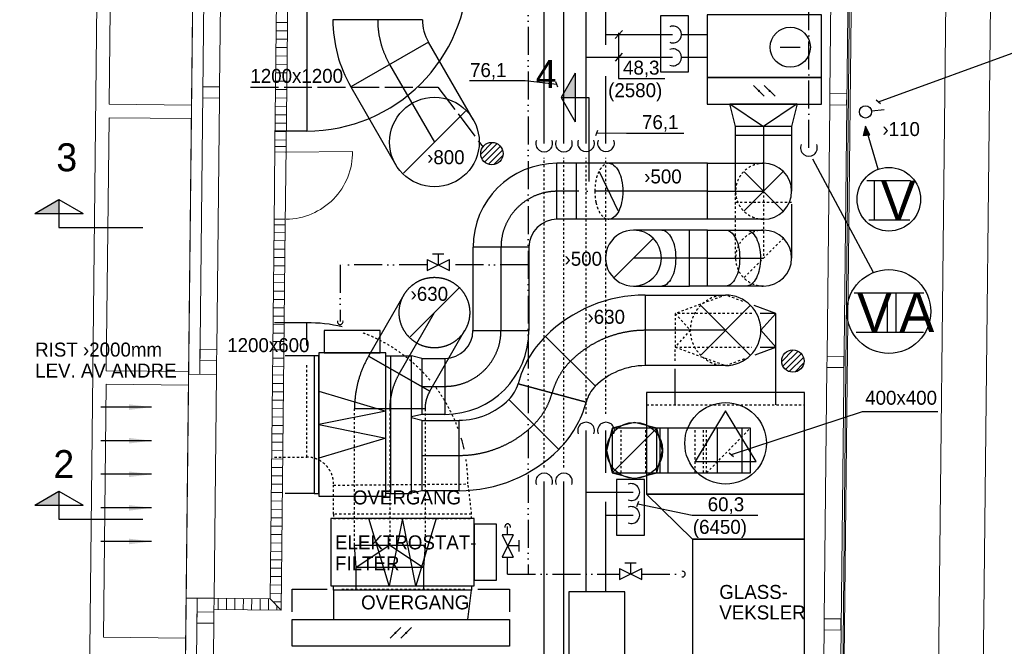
# Model space of a CAD drawing. Header units: millimetres. Extents: x 0 to 83727, y -867 to 61719.
# Tile 22 of 29: x 48553 to 57346, y 30541 to 36138. Entities that reach past the tile are written whole.
import ezdxf
from ezdxf.enums import TextEntityAlignment as Align

# ---------------------------------------------------------------- set-up
doc = ezdxf.new("R2010")
doc.units = ezdxf.units.MM
doc.header["$LTSCALE"] = 50
doc.header["$MEASUREMENT"] = 0
doc.header["$PDMODE"] = 1
for name, pattern in [('2V-CENT', [23, 20, -1.5, 0, -1.5]), ('V-GOMD', [0.8, 0.4, -0.4]), ('V-KU', [2, 1, 1]), ('V-OV', [6, 5, -1]), ('V-SPV', [7, 5, -1, 0, -1]), ('V-V', [2, 1, 1]), ('V-VV', [8, 5, -1, 0, -1, 0, -1])]:
    doc.linetypes.add(name, pattern=pattern)
doc.layers.get('0').update_dxf_attribs({"linetype": 'CONTINUOUS'})
for name, color, linetype in [('20606A200D001$0$A12-HEL1', 1, 'CONTINUOUS'), ('20606A200D001$0$A23-HEL1', 1, 'CONTINUOUS'), ('20606A200D001$0$A23-HEL2', 1, 'CONTINUOUS'), ('20606A200D001$0$A23-HEL3', 1, 'CONTINUOUS'), ('20606A200D001$0$A23-HEL4', 1, 'CONTINUOUS'), ('20606A200D001$0$A24-HEL1', 1, 'CONTINUOUS'), ('20606A200D001$0$A24-HEL2', 1, 'CONTINUOUS'), ('20606A200D001$0$A24-SKR1', 1, 'CONTINUOUS'), ('20606A200D001$0$A26-HEL1', 1, 'CONTINUOUS'), ('20606A200D001$0$A26-HEL2', 1, 'CONTINUOUS'), ('20606A200D001$0$omriss', 1, 'CONTINUOUS'), ('V003', 7, 'CONTINUOUS'), ('V050', 1, 'CONTINUOUS'), ('V051', 1, 'CONTINUOUS'), ('V060-', 3, 'CONTINUOUS'), ('V061-', 1, 'CONTINUOUS'), ('V070-', 3, 'CONTINUOUS'), ('V080-', 3, 'CONTINUOUS'), ('V090-', 2, 'CONTINUOUS'), ('V091', 1, 'CONTINUOUS'), ('V091-', 1, 'CONTINUOUS'), ('V100-', 6, 'CONTINUOUS'), ('V110-', 6, 'CONTINUOUS'), ('V111-', 1, 'CONTINUOUS')]:
    doc.layers.add(name, color=color, linetype=linetype)
doc.styles.add('FISO', font='fiso')
doc.styles.add('ISO', font='ISO')

# ---------------------------------------------------------------- blocks, each defined once
blk = doc.blocks.new('VUN')
at = {"color": 0}
blk.add_circle((0, 0), 0.5, dxfattribs=at)
blk = doc.blocks.new('_SNITT2')
for p, q in [((-4.33, 2.5), (0, 5)), ((0, 5), (4.33, 2.5)), ((0, 5), (0, 0)), ((-4.33, 2.5), (4.33, 2.5)), ((0, 0), (15, 0))]:
    blk.add_line(p, q)
for points in [[(-4.33, 2.5), (0, 5), (-4.33, 2.5)], [(-4.33, 2.5), (0, 5), (0, 2.5)]]:
    blk.add_solid(points)
blk = doc.blocks.new('V400', base_point=(16229, 22597))
for p, q in [((16229, 22598), (16229, 22597)), ((16230, 22598), (16229, 22598)), ((16230, 22597), (16230, 22598)), ((16229, 22597), (16230, 22597))]:
    blk.add_line(p, q)
blk = doc.blocks.new('V406', base_point=(16230, 22594))
at = {"color": 1}
for p, q in [((16229.8, 22594), (16230.2, 22594.4)), ((16229.8, 22593.6), (16230.2, 22594))]:
    blk.add_line(p, q, dxfattribs=at)
at = {"color": 1, "const_width": 0.04}
for points in [[(16230, 22594.22, -1), (16230, 22594.18, -1), (16230, 22594.22, -1)], [(16230, 22593.82, -1), (16230, 22593.78, -1), (16230, 22593.82, -1)]]:
    blk.add_lwpolyline(points, format="xyb", dxfattribs=at)
blk = doc.blocks.new('V404', base_point=(16232, 22594))
at = {"color": 1}
blk.add_line((16231.8, 22594), (16232.2, 22594), dxfattribs=at)
blk.add_circle((16232, 22594), 0.4, dxfattribs=at)
blk = doc.blocks.new('V407', base_point=(16228, 22591))
at = {"color": 1}
for p, q in [((16228.32, 22591), (16227.82, 22591.3)), ((16227.82, 22591.3), (16227.82, 22590.7)), ((16227.82, 22590.7), (16228.32, 22591))]:
    blk.add_line(p, q, dxfattribs=at)
blk.add_circle((16228, 22591), 0.4, dxfattribs=at)
blk = doc.blocks.new('V403', base_point=(16234, 22597))
at = {"color": 1}
for p, q in [((16233.5, 22597.5), (16234.5, 22597.2)), ((16234.5, 22597.2), (16233.5, 22597)), ((16233.5, 22597), (16234.5, 22596.8)), ((16234.5, 22596.8), (16233.5, 22596.5))]:
    blk.add_line(p, q, dxfattribs=at)
blk = doc.blocks.new('TLCG90', base_point=(0, 5))
at = {"color": 1, "linetype": 'V-GOMD'}
for p, q in [((-0.346, 5.346), (0.346, 4.654)), ((-0.346, 4.654), (0.346, 5.346))]:
    blk.add_line(p, q, dxfattribs=at)
blk = doc.blocks.new('CBOJ90_NB', base_point=(86107.402, 31352.24))
at = {"color": 0, "linetype": 'ByBlock'}
blk.add_line((86106.402, 31352.24), (86107.402, 31352.24), dxfattribs=at)
blk = doc.blocks.new('KCODIMF_630X600X200')
at = {"color": 0, "linetype": 'ByBlock'}
for p, q in [((-100, -315), (-100, 315)), ((-100, 315), (100, 300)), ((100, 300), (100, -300)), ((100, -300), (-100, -315))]:
    blk.add_line(p, q, dxfattribs=at)
at = {"color": 1, "linetype": 'Continuous'}
for q in [(100, 300), (100, -300)]:
    blk.add_line((-100, 0), q, dxfattribs=at)
blk = doc.blocks.new('2CODIMF_630X600X200')
for p in [(-100, 0), (100, 0)]:
    blk.add_point(p)
at = {"color": 0, "linetype": 'ByBlock'}
blk.add_blockref('KCODIMF_630X600X200', (0, 0), dxfattribs=at)
at = {"style": 'FISO', "flags": 3}
blk.add_attdef('0', (0, 0), '', height=1, dxfattribs=at)
blk = doc.blocks.new('CBOJ30_P', base_point=(16231.268, 22619))
at = {"color": 0, "linetype": 'ByBlock'}
blk.add_arc((16231, 22620), 1, 270, 300, dxfattribs=at)
blk = doc.blocks.new('KBOJ30_P', base_point=(16231.268, 22619))
at = {"color": 0, "linetype": 'ByBlock'}
for p, q in [((16231.25, 22619.567), (16231.75, 22618.701)), ((16231, 22619.5), (16231, 22618.5))]:
    blk.add_line(p, q, dxfattribs=at)
for radius in [0.5, 1.5]:
    blk.add_arc((16231, 22620), radius, 270, 300, dxfattribs=at)
blk = doc.blocks.new('3BOJ30_P', base_point=(16231.268, 22619))
for p in [(16231.5, 22619.134), (16231, 22619)]:
    blk.add_point(p)
at = {"color": 0, "linetype": 'ByBlock'}
blk.add_blockref('KBOJ30_P', (16231.268, 22619), dxfattribs=at)
at = {"color": 1, "linetype": '2V-CENT'}
blk.add_blockref('CBOJ30_P', (16231.268, 22619), dxfattribs=at)
at = {"style": 'ISO', "flags": 3}
blk.add_attdef('0', (16231.268, 22619), '', height=1, dxfattribs=at)
blk = doc.blocks.new('CBOJ90_UB', base_point=(86107.592, 31354.077))
at = {"color": 0, "linetype": 'ByBlock'}
blk.add_line((86106.592, 31354.077), (86107.592, 31354.077), dxfattribs=at)
blk = doc.blocks.new('C90', base_point=(16233, 22618))
at = {"color": 0, "linetype": 'ByBlock'}
blk.add_circle((16233, 22618), 0.5, dxfattribs=at)
blk = doc.blocks.new('KBOJ90_UB', base_point=(86107.592, 31354.077))
at = {"color": 0, "linetype": 'ByBlock'}
for p, q in [((86107.592, 31354.577), (86106.592, 31354.577)), ((86106.592, 31354.577), (86106.592, 31353.577)), ((86106.592, 31353.577), (86107.592, 31353.577))]:
    blk.add_line(p, q, dxfattribs=at)
blk.add_blockref('C90', (86107.592, 31354.077), dxfattribs=at)
blk = doc.blocks.new('3BOJ90_UB', base_point=(86107.592, 31354.077))
blk.add_point((86106.592, 31354.077))
at = {"color": 0, "linetype": 'ByBlock'}
blk.add_blockref('KBOJ90_UB', (86107.592, 31354.077), dxfattribs=at)
at = {"color": 1, "linetype": '2V-CENT'}
blk.add_blockref('CBOJ90_UB', (86107.592, 31354.077), dxfattribs=at)
at = {"style": 'ISO', "flags": 3}
blk.add_attdef('0', (86107.592, 31354.077), '', height=1, dxfattribs=at)
blk = doc.blocks.new('FLC90', base_point=(0, 5))
at = {"color": 1}
blk.add_line((-0.346, 4.654), (0.346, 5.346), dxfattribs=at)
blk = doc.blocks.new('FLCG30', base_point=(8, 3))
at = {"color": 1, "linetype": 'V-GOMD'}
blk.add_line((7.833, 2.654), (8.167, 3.346), dxfattribs=at)
blk = doc.blocks.new('CBOJ90_PB', base_point=(86107, 31352))
at = {"color": 0, "linetype": 'ByBlock'}
blk.add_arc((86106, 31353), 1, 270, 360, dxfattribs=at)
blk = doc.blocks.new('KRODIMF_600X500X200')
at = {"color": 0, "linetype": 'ByBlock'}
for p, q in [((-100, -300), (-100, 300)), ((-100, 300), (100, 250)), ((100, 250), (100, -250)), ((100, -250), (-100, -300))]:
    blk.add_line(p, q, dxfattribs=at)
at = {"color": 1, "linetype": 'Continuous'}
for p in [(-100, 300), (-100, -300)]:
    blk.add_line(p, (100, 0), dxfattribs=at)
blk = doc.blocks.new('2RODIMF_600X500X200')
for p in [(-100, 0), (100, 0)]:
    blk.add_point(p)
at = {"color": 0, "linetype": 'ByBlock'}
blk.add_blockref('KRODIMF_600X500X200', (0, 0), dxfattribs=at)
at = {"style": 'FISO', "flags": 3}
blk.add_attdef('0', (0, 0), '', height=1, dxfattribs=at)
blk = doc.blocks.new('CBOJ45_P', base_point=(16236.061, 22619.837))
at = {"color": 0, "linetype": 'ByBlock'}
blk.add_arc((16235.44, 22621.337, 0.686), 1.5, 270, 315, dxfattribs=at)
blk = doc.blocks.new('KBOJ45_P', base_point=(16236.061, 22619.837))
at = {"color": 0, "linetype": 'ByBlock'}
for p, q in [((16236.147, 22620.63), (16236.854, 22619.923)), ((16235.44, 22619.337, 0.686), (16235.44, 22620.337, 0.686))]:
    blk.add_line(p, q, dxfattribs=at)
for radius in [1, 2]:
    blk.add_arc((16235.44, 22621.337, 0.686), radius, 270, 315, dxfattribs=at)
blk = doc.blocks.new('3BOJ45_P', base_point=(16236.061, 22619.837))
for p in [(16236.501, 22620.276), (16235.44, 22619.837)]:
    blk.add_point(p)
at = {"color": 0, "linetype": 'ByBlock'}
blk.add_blockref('KBOJ45_P', (16236.061, 22619.837), dxfattribs=at)
at = {"color": 1, "linetype": '2V-CENT'}
blk.add_blockref('CBOJ45_P', (16236.061, 22619.837), dxfattribs=at)
at = {"style": 'ISO', "flags": 3}
blk.add_attdef('0', (16236.061, 22619.837), '', height=1, dxfattribs=at)
blk = doc.blocks.new('KBOJ90_PB', base_point=(86107, 31352))
at = {"color": 0, "linetype": 'ByBlock'}
for p, q in [((86106.5, 31353), (86107.5, 31353)), ((86106, 31352.5), (86106, 31351.5))]:
    blk.add_line(p, q, dxfattribs=at)
for radius in [1.5, 0.5]:
    blk.add_arc((86106, 31353), radius, 270, 360, dxfattribs=at)
blk = doc.blocks.new('3BOJ90_PB', base_point=(86107, 31352))
for p in [(86107, 31353), (86106, 31352)]:
    blk.add_point(p)
at = {"color": 1, "linetype": '2V-CENT'}
blk.add_blockref('CBOJ90_PB', (86107, 31352), dxfattribs=at)
at = {"color": 0, "linetype": 'ByBlock'}
blk.add_blockref('KBOJ90_PB', (86107, 31352), dxfattribs=at)
at = {"style": 'ISO', "flags": 3}
blk.add_attdef('0', (86107, 31352), '', height=1, dxfattribs=at)
blk = doc.blocks.new('V420', base_point=(455, 404.5))
blk.add_line((455, 404.5), (464, 404.5))
blk.add_solid([(455, 404.5), (459, 405), (459, 404)])
blk = doc.blocks.new('*X148')
at = {"color": 0}
for p, q in [((10600.9, 47087.6), (10704.5, 47191.3)), ((10611.9, 47045.6), (10746.6, 47180.2)), ((10635.2, 47015.8), (10776.3, 47156.9)), ((10668.9, 46996.5), (10795.6, 47123.2)), ((10718.3, 46992.9), (10799.2, 47073.8))]:
    blk.add_line(p, q, dxfattribs=at)
blk = doc.blocks.new('BC')
at = {"color": 0}
blk.add_circle((0, 0), 0.5, dxfattribs=at)
blk = doc.blocks.new('R517')
at = {"color": 0}
for p, q in [((-1, 2), (1, 2)), ((0, 2), (0, 0)), ((-2, 1), (2, -1)), ((-2, -1), (2, 1)), ((-2, 1), (-2, -1)), ((2, -1), (2, 1))]:
    blk.add_line(p, q, dxfattribs=at)
blk = doc.blocks.new('20606A200D001')
at = {"layer": '20606A200D001$0$A12-HEL1', "color": 7, "linetype": 'Continuous', "lineweight": 0}
blk.add_lwpolyline([(70899.2, 12623.6), (71276.9, 47251.1)], dxfattribs=at)
at = {"layer": '20606A200D001$0$A23-HEL1', "color": 7, "linetype": 'Continuous', "lineweight": 0}
for points in [[(63298.5, 47348.1), (63037.6, 23429.6)], [(63313.3, 37707.4), (63288.7, 35447.5)], [(64022.6, 35439.5), (63288.7, 35447.5)], [(63287.4, 35327.5), (63262.7, 33067.7)], [(64021.3, 35319.5), (63287.4, 35327.5)], [(63996.7, 33059.7), (63262.7, 33067.7)], [(64224.6, 31034.6), (64246.4, 33034.5)], [(63261.4, 32947.7), (63236.8, 30687.8)], [(63995.4, 32939.7), (63261.4, 32947.7)], [(63970.7, 30679.8), (63236.8, 30687.8)]]:
    blk.add_lwpolyline(points, dxfattribs=at)
at = {"layer": '20606A200D001$0$A23-HEL2', "color": 7, "linetype": 'Continuous', "lineweight": 0}
for points in [[(69692.1, 18673.6), (70002, 47265.1)], [(64096.4, 33036.1), (64151.3, 38070.8)], [(63998.5, 24053.6), (64074.6, 31036.2)]]:
    blk.add_lwpolyline(points, dxfattribs=at)
at = {"layer": '20606A200D001$0$A23-HEL3', "color": 7, "linetype": 'Continuous', "lineweight": 0}
for points in [[(63841.7, 18673.6), (64182.9, 50128.7)], [(69722.1, 18673.6), (70032, 47264.7)], [(64274.4, 35601.8), (64298.9, 37846.7)], [(69724.1, 35542.4), (69748.6, 37787.3)], [(64248.9, 33257), (64273.3, 35501.8)], [(69698.5, 33197.5), (69723, 35442.4)], [(64246.4, 33034.5), (64247.8, 33157)], [(69673, 30852.7), (69697.4, 33097.5)], [(64246.4, 33034.5), (63996.4, 33037.2)], [(64224.6, 31034.6), (63974.6, 31037.3)], [(64223.3, 30912.1), (64224.6, 31034.6)], [(64197.7, 28567.2), (64222.2, 30812.1)], [(69647.4, 28507.8), (69671.9, 30752.7)]]:
    blk.add_lwpolyline(points, dxfattribs=at)
at = {"layer": '20606A200D001$0$A23-HEL4', "color": 7, "linetype": 'Continuous', "lineweight": 0}
for points in [[(64123.3, 35503.5), (64273.3, 35501.8), (64274.4, 35601.8), (64124.4, 35603.5)], [(69723, 35442.4), (69873, 35440.8), (69874.1, 35540.7), (69724.1, 35542.4)], [(64097.8, 33158.6), (64247.8, 33157), (64248.9, 33257), (64098.9, 33258.6)], [(69697.4, 33097.5), (69847.4, 33095.9), (69848.5, 33195.9), (69698.5, 33197.5)], [(64072.2, 30813.7), (64222.2, 30812.1), (64223.3, 30912.1), (64073.3, 30913.7)], [(69671.9, 30752.7), (69821.9, 30751), (69822.9, 30851), (69673, 30852.7)]]:
    blk.add_lwpolyline(points, close=True, dxfattribs=at)
at = {"layer": '20606A200D001$0$A24-HEL1', "color": 7, "linetype": 'Continuous', "lineweight": 0}
for points in [[(64768.7, 35071.4), (64761, 34371.4)], [(64868.1, 35020.3), (64768.1, 35021.4)], [(64861, 34370.3), (64868.7, 35070.3)], [(64861.6, 35020.3), (65461.5, 35026.8)], [(64861.6, 34420.3), (64761.6, 34421.4)]]:
    blk.add_lwpolyline(points, dxfattribs=at)
blk.add_arc((64861.6, 35020.3), 600, 270.62429, 0.62557, dxfattribs=at)
at = {"layer": '20606A200D001$0$A24-HEL2', "color": 7, "linetype": 'Continuous', "lineweight": 0}
for points in [[(64868.7, 35070.3), (64924.2, 40162.5)], [(64768.7, 35071.4), (64823.1, 40063.6)], [(64868.7, 35070.3), (64768.7, 35071.4)], [(64724.6, 31029.1), (64761, 34371.4)], [(64861, 34370.3), (64761, 34371.4)], [(64823.5, 30928.1), (64861, 34370.3)], [(64224.6, 31034.6), (64724.6, 31029.1)], [(64223.5, 30934.6), (64823.5, 30928.1)]]:
    blk.add_lwpolyline(points, dxfattribs=at)
blk.add_arc((64523.9, 35549.1), 100, 0, 0, dxfattribs=at)
at = {"layer": '20606A200D001$0$A24-SKR1', "color": 7, "linetype": 'Continuous', "lineweight": 0}
for points in [[(64780.8, 36179.2), (64880.7, 36178.1)], [(64779.9, 36104.2), (64879.9, 36103.1)], [(64779.1, 36029.2), (64879.1, 36028.1)], [(64777.5, 35879.2), (64877.5, 35878.1)], [(64778.3, 35954.2), (64878.3, 35953.1)], [(64776.7, 35804.2), (64876.7, 35803.1)], [(64775.8, 35729.2), (64875.8, 35728.1)], [(64775, 35654.2), (64875, 35653.1)], [(64774.2, 35579.2), (64874.2, 35578.1)], [(64773.4, 35504.2), (64873.4, 35503.1)], [(64771.8, 35354.2), (64871.7, 35353.1)], [(64772.6, 35429.2), (64872.6, 35428.1)], [(64770.9, 35279.2), (64870.9, 35278.1)], [(64770.1, 35204.2), (64870.1, 35203.1)], [(64769.3, 35129.2), (64869.3, 35128.1)], [(64760.3, 34304.3), (64860.3, 34303.2)], [(64759.5, 34229.3), (64859.5, 34228.2)], [(64758.7, 34154.3), (64858.7, 34153.2)], [(64757.9, 34079.3), (64857.8, 34078.2)], [(64757, 34004.3), (64857, 34003.2)], [(64755.4, 33854.3), (64855.4, 33853.2)], [(64756.2, 33929.3), (64856.2, 33928.2)], [(64754.6, 33779.3), (64854.6, 33778.2)], [(64753.8, 33704.3), (64853.8, 33703.2)], [(64752.9, 33629.3), (64852.9, 33628.2)], [(64752.1, 33554.3), (64852.1, 33553.2)], [(64751.3, 33479.3), (64851.3, 33478.2)], [(64749.7, 33329.3), (64849.7, 33328.2)], [(64750.5, 33404.3), (64850.5, 33403.2)], [(64748.9, 33254.3), (64848.8, 33253.2)], [(64748, 33179.3), (64848, 33178.2)], [(64747.2, 33104.3), (64847.2, 33103.3)], [(64746.4, 33029.3), (64846.4, 33028.3)], [(64745.6, 32954.3), (64845.6, 32953.3)], [(64743.9, 32804.4), (64843.9, 32803.3)], [(64744.8, 32879.4), (64844.8, 32878.3)], [(64743.1, 32729.4), (64843.1, 32728.3)], [(64742.3, 32654.4), (64842.3, 32653.3)], [(64741.5, 32579.4), (64841.5, 32578.3)], [(64740.7, 32504.4), (64840.7, 32503.3)], [(64739.9, 32429.4), (64839.9, 32428.3)], [(64738.2, 32279.4), (64838.2, 32278.3)], [(64739, 32354.4), (64839, 32353.3)], [(64737.4, 32204.4), (64837.4, 32203.3)], [(64736.6, 32129.4), (64836.6, 32128.3)], [(64735.8, 32054.4), (64835.8, 32053.3)], [(64734.9, 31979.4), (64834.9, 31978.3)], [(64733.3, 31829.4), (64833.3, 31828.3)], [(64734.1, 31904.4), (64834.1, 31903.3)], [(64732.5, 31754.4), (64832.5, 31753.3)], [(64731.7, 31679.4), (64831.7, 31678.3)], [(64730.9, 31604.4), (64830.8, 31603.3)], [(64730, 31529.4), (64830, 31528.3)], [(64729.2, 31454.4), (64829.2, 31453.3)], [(64727.6, 31304.4), (64827.6, 31303.4)], [(64728.4, 31379.4), (64828.4, 31378.4)], [(64726.8, 31229.5), (64826.8, 31228.4)], [(64726, 31154.5), (64825.9, 31153.4)], [(64725.1, 31079.5), (64825.1, 31078.4)], [(64260.1, 30934.2), (64261.2, 31034.2)], [(64335.1, 30933.4), (64336.2, 31033.4)], [(64410.1, 30932.6), (64411.2, 31032.6)], [(64485.1, 30931.7), (64486.2, 31031.7)], [(64560.1, 30930.9), (64561.1, 31030.9)], [(64635.1, 30930.1), (64636.1, 31030.1)], [(64710.1, 30929.3), (64711.1, 31029.3)], [(64724.6, 31029.1), (64823.5, 30928.1)], [(64749, 31004.2), (64824.3, 31003.4)], [(64785, 30928.5), (64785.5, 30966.9)], [(64823.2, 30928.4), (64823.5, 30928.4)]]:
    blk.add_lwpolyline(points, dxfattribs=at)
at = {"layer": '20606A200D001$0$A26-HEL1', "color": 7, "linetype": 'Continuous', "lineweight": 0}
blk.add_lwpolyline([(70877, 47255.5), (70567, 18664.4)], dxfattribs=at)
at = {"layer": '20606A200D001$0$A26-HEL2', "color": 7, "linetype": 'Continuous', "lineweight": 0}
blk.add_arc((70366.8, 35360.3), 100, 0, 0, dxfattribs=at)
at = {"layer": '20606A200D001$0$omriss', "color": 7, "linetype": 'Continuous', "lineweight": 0}
blk.add_lwpolyline([(63868.1, 21033.6), (55205, 21033.6), (55205, 12323.6), (32179, 12323.6), (32179, 13843.6), (35975, 13843.6), (35945, 21333.6), (63868.1, 21333.6), (64182.9, 50128.7), (72597.5, 50024.4), (72562.9, 47188.4), (70002, 47265.1), (69726.8, 18635.1), (63841.7, 18673.6)], close=True, dxfattribs=at)

msp = doc.modelspace()

# ---------------------------------------------------------------- linework, layer by layer
at = {"layer": 'V050', "linetype": 'V-GOMD'}
for p, q in [((54151.72, 32698.99), (55561.72, 32698.99)), ((51429.75, 31050.76), (52548.83, 31050.76))]:
    msp.add_line(p, q, dxfattribs=at)
at = {"layer": 'V050'}
for p, q in [((55561.72, 31898.99), (54151.72, 31898.99)), ((54151.72, 31898.99), (54561.72, 31498.99)), ((55561.72, 31498.99), (55561.72, 31898.99)), ((54561.72, 31498.99), (55561.72, 31498.99)), ((50986.43, 31050.76), (51299.51, 31050.76)), ((50986.43, 30848.22), (50986.43, 31050.76)), ((52645.3, 31050.76), (52926.43, 31050.76)), ((52926.43, 31050.76), (52926.43, 30848.22))]:
    msp.add_line(p, q, dxfattribs=at)
for points in [[(51773.54, 33160.96), (51773.54, 33360.96), (51273.54, 33360.96), (51273.54, 33160.96)], [(51224.07, 31905.96), (51224.07, 33135.96), (51184.07, 33135.96), (51184.07, 31905.96)], [(51824.07, 31905.96), (51824.07, 33135.96), (51864.07, 33135.96), (51864.07, 31905.96)], [(52611.43, 31131.49), (52811.43, 31131.49), (52811.43, 31631.49), (52611.43, 31631.49)], [(51356.43, 31080.95), (52586.43, 31080.95), (52586.43, 31040.95), (51356.43, 31040.95)]]:
    msp.add_lwpolyline(points, close=True, dxfattribs=at)
at = {"layer": 'V050', "linetype": 'V-GOMD'}
msp.add_lwpolyline([(51356.43, 31680.95), (52586.43, 31680.95), (52586.43, 31720.95), (51356.43, 31720.95)], close=True, dxfattribs=at)
at = {"layer": 'V060-'}
for p, q in [((51116, 36343.16), (51116, 35143.16)), ((55306.72, 33513.31), (55166.67, 33513.31)), ((55306.72, 33213.31), (55306.72, 33513.31)), ((51116, 33228.71), (51116, 33430.84)), ((55166.67, 33213.31), (55306.72, 33213.31)), ((52052.11, 31905.96), (52052.11, 33135.96)), ((52143.89, 33112.73, 686), (52052.11, 33135.96)), ((52143.89, 33112.73, 686), (52143.89, 32612.73, 686)), ((52143.18, 32558.99, 1029.23), (52051.4, 32582.21, 343.23)), ((52143.89, 32612.73, 686), (52052.11, 32589.5)), ((52143.18, 32558.99, 1029.23), (52143.18, 31931.02, 1029.23)), ((54244.09, 32090.54), (54244.09, 32490.54)), ((54271.74, 32090.54), (54271.74, 32490.54)), ((54344.94, 32090.54), (54344.94, 32490.54)), ((54785.86, 32090.54), (54785.86, 32490.54)), ((55005.48, 32090.54), (55005.48, 32490.54)), ((52143.18, 31931.02, 1029.23), (52051.4, 31907.79, 343.23))]:
    msp.add_line(p, q, dxfattribs=at)
at = {"layer": 'V060-', "linetype": 'Continuous'}
for p, q in [((54945.93, 34605, 686), (54945.93, 35186.26, 686)), ((55445.93, 35186.26, 686), (55445.93, 34605, 686)), ((51116, 35143.16), (50828.2, 35143.16)), ((54695.93, 34855, 686), (53351.3, 34855, 686)), ((55445.93, 34490.1, 686), (55445.93, 34008.39, 686)), ((54695.93, 34355, 686), (53351.3, 34355, 686)), ((54695.93, 34258.39, 686), (54534.59, 34258.39, 686)), ((52601.3, 33362.73, 686), (52601.3, 34105, 686)), ((53101.3, 34105, 686), (53101.3, 33362.73, 686)), ((54139.26, 33678.31, 1029.23), (54856.72, 33678.31)), ((54695.93, 33758.39, 686), (54534.59, 33758.39, 686)), ((51116, 33430.84), (50828.2, 33430.84)), ((55306.72, 32698.99), (55306.72, 33213.31)), ((51184.07, 33135.96), (50924.77, 33135.96)), ((51864.07, 33135.96), (52052.11, 33135.96)), ((52143.89, 33112.73, 686), (52351.17, 33112.73, 686)), ((54856.72, 33048.31), (54139.26, 33048.31, 1029.23)), ((54406.72, 32698.99), (54406.72, 33019.18)), ((52143.18, 32558.99, 1029.23), (52476.97, 32558.99, 1029.23)), ((52351.17, 32612.73, 686), (52143.89, 32612.73, 686)), ((52476.97, 31931.02, 1029.23), (52143.18, 31931.02, 1029.23)), ((51184.07, 31905.96), (50924.77, 31905.96)), ((51864.07, 31905.96), (52052.11, 31905.96)), ((51559.43, 31050.76), (51559.43, 31244.93)), ((52159.43, 31244.93), (52159.43, 31050.76)), ((51356.43, 31040.95), (51356.43, 30781.65)), ((52556.43, 30781.65), (52586.43, 31040.95))]:
    msp.add_line(p, q, dxfattribs=at)
at = {"layer": 'V060-', "color": 1, "linetype": '2V-CENT'}
for p, q in [((55195.93, 35186.26, 686), (55195.93, 34605, 686)), ((54695.93, 34605, 686), (53351.3, 34605, 686)), ((52851.3, 33362.73, 686), (52851.3, 34105, 686)), ((54695.93, 34008.39, 686), (54534.59, 34008.39, 686)), ((54856.72, 33363.31), (54139.26, 33363.31, 1029.23)), ((52143.89, 32862.73, 686), (52351.17, 32862.73, 686)), ((52143.18, 32246.02, 1029.23), (52476.97, 32246.02, 1029.23))]:
    msp.add_line(p, q, dxfattribs=at)
at = {"layer": 'V060-', "linetype": 'ByBlock'}
for p, q in [((54945.93, 35105, 686), (55445.93, 35105, 686)), ((53351.3, 34355, 686), (53351.3, 34855, 686)), ((53526.86, 34355, 686), (53526.86, 34855, 686)), ((54695.93, 34855, 686), (55195.93, 34855, 686)), ((54695.93, 34355, 686), (54695.93, 34855, 686)), ((55195.93, 34355, 686), (54695.93, 34355, 686)), ((54534.59, 34258.39, 686), (54034.59, 34258.39, 686)), ((54534.59, 33758.39, 686), (54534.59, 34258.39, 686)), ((54695.93, 33758.39, 686), (54695.93, 34258.39, 686)), ((54695.93, 34258.39, 686), (55195.93, 34258.39, 686)), ((53101.3, 34105, 686), (52601.3, 34105, 686)), ((54034.59, 33758.39, 686), (54534.59, 33758.39, 686)), ((55195.93, 33758.39, 686), (54695.93, 33758.39, 686))]:
    msp.add_line(p, q, dxfattribs=at)
at = {"layer": 'V060-', "linetype": 'V-GOMD'}
for p, q in [((54945.93, 34008.39, 686), (54945.93, 34688.4, 686)), ((54945.93, 34508.39, 686), (55445.93, 34508.39, 686)), ((51116, 32230.83), (51116, 33062.49)), ((51543, 31444), (51543, 32661.08)), ((52173, 32661.08), (52173, 31444)), ((50828.2, 32230.84), (51116, 32230.84)), ((51356.43, 31980.26), (52556, 31990.84)), ((51356.43, 31720.95), (51356.43, 31980.26)), ((52556.43, 31980.26), (52586.43, 31720.95))]:
    msp.add_line(p, q, dxfattribs=at)
at = {"layer": 'V060-', "color": 1, "linetype": 'V-GOMD'}
for p, q in [((55195.93, 34688.4, 686), (55195.93, 34008.39, 686)), ((55022.86, 33835.31, 686), (55369.01, 34181.47, 686)), ((54856.72, 33678.31), (54406.72, 33513.31)), ((55010.82, 33621.8), (54856.72, 33678.31)), ((54406.72, 33513.31), (54406.72, 33213.31)), ((54406.72, 33513.31), (54541.72, 33363.31)), ((55090.13, 33513.31), (54406.72, 33513.31)), ((54541.72, 33363.31), (54406.72, 33213.31)), ((54406.72, 33213.31), (55090.13, 33213.31)), ((54406.72, 33213.31), (54856.72, 33048.31)), ((54406.72, 33092.2), (54406.72, 33213.31)), ((54856.72, 33048.31), (55035.45, 33113.84)), ((51858, 32661.08), (51858, 31444)), ((53925.33, 32090.54), (53925.33, 32490.54)), ((54144.94, 32090.54), (54144.94, 32490.54)), ((54585.86, 32090.54), (54585.86, 32490.54)), ((54659.92, 32090.54), (54659.92, 32490.54)), ((54686.72, 32090.54), (54686.72, 32490.54)), ((54686.72, 32090.54), (55078.79, 32490.54))]:
    msp.add_line(p, q, dxfattribs=at)
at = {"layer": 'V060-', "color": 1}
for p, q in [((55306.72, 33513.31), (55112.34, 33584.58)), ((55171.72, 33363.31), (55306.72, 33513.31)), ((55306.72, 33213.31), (55171.72, 33363.31)), ((55121.12, 33145.25), (55306.72, 33213.31)), ((54044.09, 32540.54), (53844.09, 32490.54)), ((54244.09, 32490.54), (54044.09, 32540.54)), ((53844.09, 32490.54), (53794.09, 32290.54)), ((54294.09, 32290.54), (54244.09, 32490.54)), ((53794.09, 32290.54), (53844.09, 32090.54)), ((54244.09, 32090.54), (54294.09, 32290.54)), ((53844.09, 32090.54), (54044.09, 32040.54)), ((54044.09, 32040.54), (54244.09, 32090.54))]:
    msp.add_line(p, q, dxfattribs=at)
at = {"layer": 'V060-', "color": 1, "linetype": 'Continuous'}
msp.add_line((53844.09, 32090.54), (54244.09, 32490.54), dxfattribs=at)
at = {"layer": 'V060-'}
for points in [[(54274.26, 35672.75), (54524.26, 35672.75), (54524.26, 36172.75), (54274.26, 36172.75)], [(53844.09, 32090.54), (55078.79, 32090.54), (55078.79, 32490.54), (53844.09, 32490.54)], [(53882.44, 31532.23), (54132.44, 31532.23), (54132.44, 32032.23), (53882.44, 32032.23)], [(53455.76, 30426.43), (53955.76, 30426.43), (53955.76, 31026.43), (53455.76, 31026.43)]]:
    msp.add_lwpolyline(points, close=True, dxfattribs=at)
at = {"layer": 'V060-', "linetype": 'V-GOMD', "elevation": 686}
msp.add_lwpolyline([(53813.93, 34355, -0.1747045), (53771.59, 34370.26, -0.1042029), (53725.54, 34428.22, -0.0649481), (53699.29, 34503.89, -0.0510993), (53688.93, 34605, -0.0510993), (53699.29, 34706.11, -0.0649481), (53725.54, 34781.78, -0.1042029), (53774.21, 34843.05, -0.202444), (53813.93, 34855, -0.1747045)], format="xyb", dxfattribs=at)
at = {"layer": 'V060-', "linetype": 'ByBlock', "elevation": 686}
for points in [[(53813.93, 34855, -0.1747045), (53856.27, 34839.74, -0.1042029), (53902.32, 34781.78, -0.0649481), (53928.57, 34706.11, -0.0510993), (53938.93, 34605, -0.0510993), (53928.57, 34503.89, -0.0649481), (53902.32, 34428.22, -0.1042029), (53856.27, 34370.26, -0.1747045), (53813.93, 34355, -0.1747045)], [(54286.39, 34258.39, -0.1747045), (54328.74, 34243.13, -0.1042029), (54374.78, 34185.17, -0.0649481), (54401.03, 34109.5, -0.0510993), (54411.39, 34008.39, -0.0510993), (54401.03, 33907.28, -0.0649481), (54374.78, 33831.61, -0.1042029), (54328.74, 33773.65, -0.1747045), (54286.39, 33758.39, -0.1747045)], [(54858.08, 34258.39, -0.1747045), (54900.43, 34243.13, -0.1042029), (54946.47, 34185.17, -0.0649481), (54972.72, 34109.5, -0.0510993), (54983.08, 34008.39, -0.0510993), (54972.72, 33907.28, -0.0649481), (54946.47, 33831.61, -0.1042029), (54900.43, 33773.65, -0.1747045), (54858.08, 33758.39, -0.1747045)], [(55043.04, 34258.39, -0.1747045), (55085.39, 34243.13, -0.1042029), (55131.43, 34185.17, -0.0649481), (55157.68, 34109.5, -0.0510993), (55168.04, 34008.39, -0.0510993), (55157.68, 33907.28, -0.0649481), (55131.43, 33831.61, -0.1042029), (55085.39, 33773.65, -0.1747045), (55043.04, 33758.39, -0.1747045)]]:
    msp.add_lwpolyline(points, format="xyb", dxfattribs=at)
at = {"layer": 'V060-'}
msp.add_circle((54044.09, 32290.54), 250, dxfattribs=at)
for centre, radius, start, end in [((51116, 36583.16), 1440, 270, 360), ((54856.72, 33363.31), 315, 270, 450), ((51116, 31990.84), 1440, 77.224385, 90), ((51116, 31990.84), 1440, 12.513242, 16.467479)]:
    msp.add_arc(centre, radius, start, end, dxfattribs=at)
at = {"layer": 'V060-', "linetype": 'ByBlock'}
for centre, radius, start, end in [((53351.3, 34105, 686), 750, 90, 180), ((55195.93, 34605, 686), 250, 270.00007, 450.00007), ((53351.3, 34105, 686), 250, 90, 180), ((54034.59, 34008.39, 686), 250, 89.99993, 269.99993), ((54034.59, 34008.39, 686), 250, 269.99993, 449.99993), ((55195.93, 34008.39, 686), 250, 270.00007, 450.00007)]:
    msp.add_arc(centre, radius, start, end, dxfattribs=at)
at = {"layer": 'V060-', "linetype": 'V-GOMD'}
for centre, radius, start, end in [((55195.93, 34605, 686), 250, 90.00007, 270.00007), ((55195.93, 34008.39, 686), 250, 90.00007, 270.00007), ((51116, 31990.84), 1440, 40.078741, 69.82569), ((51116, 31990.84), 1440, 20.017801, 37.260463), ((51116, 31990.84), 240, 360, 450), ((51116, 31990.84), 1440, 0, 9.419175)]:
    msp.add_arc(centre, radius, start, end, dxfattribs=at)
at = {"layer": 'V060-', "color": 1, "linetype": 'V-GOMD'}
msp.add_arc((54856.72, 33363.31), 315, 98.255677, 261.744323, dxfattribs=at)
at = {"layer": 'V061-'}
for p, q in [((54908.59, 32252.89), (56078.32, 32638.58)), ((56078.32, 32638.58), (56753.06, 32638.58)), ((54889.94, 32269.53), (54927.24, 32236.24))]:
    msp.add_line(p, q, dxfattribs=at)
at = {"layer": 'V080-', "linetype": 'V-VV'}
for p, q in [((53094.58, 38074.92), (53094.58, 31186.45)), ((52190.66, 33946.97), (51415.63, 33946.97)), ((51415.63, 33946.97), (51415.63, 33440.57)), ((53094.58, 33946.97), (52390.66, 33946.97)), ((52910.71, 31537.53), (52910.71, 31609.64)), ((52910.71, 31186.45), (52910.71, 31337.53)), ((52910.71, 31186.45), (53908.19, 31186.45)), ((54108.19, 31186.45), (54471.81, 31186.45))]:
    msp.add_line(p, q, dxfattribs=at)
at = {"layer": 'V080-', "linetype": 'V-OV'}
for p, q in [((50613.61, 35536.62), (52288.58, 35536.62)), ((52288.58, 35536.62), (52692.04, 34998.9))]:
    msp.add_line(p, q, dxfattribs=at)
at = {"layer": 'V080-', "color": 1}
for centre, start, end in [((51415.63, 33440.57), 163.472987, 376.527013), ((52910.71, 31609.64), 343.472987, 556.527013), ((54471.81, 31186.45), 253.472987, 466.527013)]:
    msp.add_arc(centre, 25, start, end, dxfattribs=at)
at = {"layer": 'V090-', "linetype": 'V-SPV'}
msp.add_line((55601.02, 34994.02), (55601.02, 41676.67), dxfattribs=at)
at = {"layer": 'V090-', "linetype": 'V-OV'}
msp.add_line((56162.18, 35322.39), (56271.71, 35336.66), dxfattribs=at)
at = {"layer": 'V090-', "color": 1}
msp.add_arc((55601.02, 34994.02), 75, 158.054367, 381.945633, dxfattribs=at)
at = {"layer": 'V091'}
for p, q in [((56105.3, 35185.68), (56083.96, 35104.22)), ((56144.64, 35109.86), (56105.3, 35185.68)), ((56219.73, 34801.57), (56105.3, 35185.68)), ((56083.96, 35104.22), (56144.64, 35109.86)), ((56176.64, 33879.02), (55634.57, 34892.73))]:
    msp.add_line(p, q, dxfattribs=at)
at = {"layer": 'V091', "color": 3}
for p, q in [((56117.69, 34701.28), (56506.65, 34701.28)), ((56182.63, 34700.55), (56182.63, 34350.11)), ((56134.44, 34350.83), (56502.55, 34350.83)), ((56005.72, 33698.15), (56627.96, 33698.15)), ((56298.97, 33697.42), (56298.97, 33346.97)), ((56378.28, 33697.42), (56378.28, 33346.97)), ((56022.46, 33347.7), (56623.86, 33347.7))]:
    msp.add_line(p, q, dxfattribs=at)
at = {"layer": 'V091'}
for centre, radius in [((56314.67, 34533.9), 283.79), ((56314.67, 33530.77), 374.61)]:
    msp.add_circle(centre, radius, dxfattribs=at)
msp.add_solid([(56083.96, 35104.22), (56144.64, 35109.86), (56105.3, 35185.68)], dxfattribs=at)
at = {"layer": 'V091-'}
for p, q in [((56221.46, 35404.57), (58038.64, 36064.18)), ((56202.33, 35420.65), (56240.6, 35388.48))]:
    msp.add_line(p, q, dxfattribs=at)
at = {"layer": 'V100-', "linetype": 'V-V'}
for p, q in [((53237.38, 35031.38), (53237.38, 39871.67)), ((53413, 35031.38), (53413, 37694.69)), ((53237.38, 29145.47), (53237.38, 32013.24)), ((53413, 29804.17), (53413, 32013.24))]:
    msp.add_line(p, q, dxfattribs=at)
at = {"layer": 'V100-', "linetype": 'V-GOMD'}
for p, q in [((53237.38, 32139.34), (53237.38, 34902.5)), ((53413, 32139.34), (53413, 34902.5))]:
    msp.add_line(p, q, dxfattribs=at)
at = {"layer": 'V100-', "color": 1}
for centre, start, end in [((53236.9, 35031.38), 158.054367, 381.945633), ((53413.07, 35031.38), 158.054367, 381.945633), ((53236.9, 32013.24), 338.054367, 561.945633), ((53413.07, 32013.24), 338.054367, 561.945633)]:
    msp.add_arc(centre, 75, start, end, dxfattribs=at)
at = {"layer": 'V110-', "linetype": 'V-KU'}
for p, q in [((53610.82, 35031.38), (53610.82, 42580.44)), ((53788.82, 35914.46), (53788.82, 42306.67)), ((53788.82, 35031.38), (53788.82, 35633.32)), ((53610.82, 31026.43), (53610.82, 32467.07)), ((53788.82, 32089.73), (53788.82, 32467.07)), ((53788.82, 31026.43), (53788.82, 31829.83))]:
    msp.add_line(p, q, dxfattribs=at)
at = {"layer": 'V110-', "linetype": 'V-V'}
for p, q in [((53788.82, 36005.27), (54384.12, 36005.27)), ((54463.39, 36005.27), (54694.64, 36005.27)), ((53610.82, 35801.63), (54384.12, 35801.63)), ((54463.39, 35801.63), (54694.64, 35801.63)), ((53610.82, 31918.84), (54030.85, 31918.84)), ((53788.82, 31712.84), (54030.85, 31712.84))]:
    msp.add_line(p, q, dxfattribs=at)
at = {"layer": 'V110-', "linetype": 'V-GOMD'}
for p, q in [((53610.82, 32616.54), (53610.82, 34902.5)), ((53788.82, 32616.54), (53788.82, 34902.5))]:
    msp.add_line(p, q, dxfattribs=at)
at = {"layer": 'V110-', "color": 1}
for centre, start, end in [((54388.29, 36005.76), 248.054367, 471.945633), ((54388.29, 35801.56), 248.054367, 471.945633), ((53610.82, 35034.31), 158.054367, 381.945633), ((53788.82, 35034.31), 158.054367, 381.945633), ((53610.82, 32467.07), 338.054367, 561.945633), ((53788.82, 32467.07), 338.054367, 561.945633), ((54014.86, 31918.77), 248.054367, 471.945633), ((54014.86, 31713.32), 248.054367, 471.945633)]:
    msp.add_arc(centre, 75, start, end, dxfattribs=at)
at = {"layer": 'V111-'}
for p, q in [((53934.76, 36041.84), (53869.85, 35970.47)), ((53901.47, 36019.36), (53901.47, 35611.76)), ((53934.73, 35838.2), (53869.82, 35766.83)), ((53901.47, 35611.76), (54313.97, 35611.76)), ((53065.85, 35590.38), (52568.73, 35590.38)), ((53350.21, 35559.41), (53065.85, 35590.38)), ((53359.43, 35536.17), (53340.99, 35582.65)), ((53697.73, 35104.17), (53716.16, 35150.65)), ((53706.94, 35127.41), (53971.57, 35124.88)), ((53971.57, 35124.88), (54483.57, 35124.88)), ((54064.47, 31789.97), (54082.9, 31836.45)), ((54073.68, 31813.21), (54558.46, 31711.57)), ((54558.46, 31711.57), (55143.94, 31711.57))]:
    msp.add_line(p, q, dxfattribs=at)

# ---------------------------------------------------------------- block references
at = {"layer": 'V003', "xscale": -50, "yscale": 50, "zscale": 50, "rotation": 90}
msp.add_blockref('_SNITT2', (53637.08, 35442.61), dxfattribs=at)
at = {"layer": 'V003', "xscale": 50, "yscale": 50, "zscale": 50}
for p in [(48903.91, 34280.72), (48903.91, 31676)]:
    msp.add_blockref('_SNITT2', p, dxfattribs=at)
at = {"layer": 'V050'}
for name, p, xscale, yscale, zscale, rotation in [('V400', (55712.06, 35622.09), 560, 1020, 560, 90), ('V400', (55712.06, 35382.09), 240, 1020, 240, 90), ('V406', (55202.06, 35502.09), 240, 240, 240, 90), ('V400', (55561.72, 31898.99), 910, 1410, 910, 90), ('V407', (54856.72, 32353.99), 910, 910, 910, 90), ('V400', (51331.43, 31680.95), 600, 1280, 600, 270), ('V403', (51971.43, 31380.95), 600, 600, 600, 270), ('V400', (55561.72, 30368.99), 1130, 1000, 1130, 90), ('V400', (52926.43, 30780.76), -240, 1940, 240, 90), ('V406', (51956.43, 30660.76), -240, 240, 240, 90)]:
    msp.add_blockref(name, p, dxfattribs=dict(at, xscale=xscale, yscale=yscale, zscale=zscale, rotation=rotation))
for name, p, xscale, yscale, zscale in [('V404', (55434.35, 35891.99), 448, 448, 448), ('V400', (51224.07, 31880.96), 600, 1280, 600), ('V403', (51524.07, 32520.96), 600, 600, 600)]:
    msp.add_blockref(name, p, dxfattribs=dict(at, xscale=xscale, yscale=yscale, zscale=zscale))
at = {"layer": 'V060-'}
msp.add_blockref('20606A200D001', (-13935.71, -65), dxfattribs=at)
at = {"layer": 'V060-', "linetype": 'Continuous'}
for name, p, xscale, yscale, zscale, rotation in [('3BOJ30_P', (51750, 35923.48), 800, 800, 800, 270), ('3BOJ90_UB', (52257, 35045.02), 800.0000000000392, 800.0000000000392, 800.0000000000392, 300.0000000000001), ('3BOJ45_P', (53747.83, 33363.31, 596.76), 630.0000000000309, 630.0000000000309, 630.0000000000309, 180), ('3BOJ30_P', (53351.59, 32967.06, 1029), 630.0000000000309, 630.0000000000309, 630.0000000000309, 225), ('3BOJ30_P', (53264.26, 32641.37, 1029), 630, 630, 630, 45)]:
    msp.add_blockref(name, p, dxfattribs=dict(at, xscale=xscale, yscale=yscale, zscale=zscale, rotation=rotation))
at = {"layer": 'V060-', "linetype": 'Continuous', "rotation": 270}
for name, p in [('2RODIMF_600X500X200', (55195.23, 35285.28, 686)), ('2CODIMF_630X600X200', (51858.85, 31344.84))]:
    msp.add_blockref(name, p, dxfattribs=at)
at = {"layer": 'V060-'}
for name, p, xscale, yscale, zscale in [('FLC90', (52257, 35045.02), 800, 800, 800), ('FLCG30', (53813.93, 34605, 686), -500, 500, 500), ('FLC90', (54034.59, 34008.39, 686), 500, 500, 500), ('FLC90', (52257, 33521.6), 630, 630, 630), ('TLCG90', (54856.72, 33363.31), 630, 630, 630), ('FLC90', (54044.09, 32290.54), 500, 500, 500)]:
    msp.add_blockref(name, p, dxfattribs=dict(at, xscale=xscale, yscale=yscale, zscale=zscale))
at = {"layer": 'V060-', "linetype": 'V-GOMD'}
for name, p, xscale, yscale, zscale, rotation in [('TLCG90', (55195.93, 34605, 686), -500, 500, 500, 90), ('3BOJ90_UB', (52257, 33521.6), 630.0000000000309, 630.0000000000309, 630.0000000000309, 60.00000000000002), ('3BOJ30_P', (51858, 32829.81), 630, 630, 630, 240)]:
    msp.add_blockref(name, p, dxfattribs=dict(at, xscale=xscale, yscale=yscale, zscale=zscale, rotation=rotation))
at = {"layer": 'V060-', "color": 1, "linetype": '2V-CENT', "rotation": 180}
for name, p, xscale, yscale, zscale in [('CBOJ90_PB', (52851.3, 34605, 686), 500.0000000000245, 500.0000000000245, 500.0000000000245), ('CBOJ90_NB', (55195.93, 34605, 686), -500, 500, 500), ('CBOJ90_NB', (54034.59, 34008.39, 686), 500, 500, 500), ('CBOJ90_NB', (55195.93, 34008.39, 686), -500, 500, 500)]:
    msp.add_blockref(name, p, dxfattribs=dict(at, xscale=xscale, yscale=yscale, zscale=zscale))
at = {"layer": 'V060-', "linetype": 'Continuous'}
for name, p, xscale, yscale, zscale in [('3BOJ90_PB', (52851.17, 32862.73, 686), 500, 500, 500), ('3BOJ45_P', (52868.4, 32246.02, 596.76), 630, 630, 630)]:
    msp.add_blockref(name, p, dxfattribs=dict(at, xscale=xscale, yscale=yscale, zscale=zscale))
at = {"layer": 'V070-', "xscale": 50, "yscale": 50, "zscale": 50, "rotation": 180}
for p in [(49729.28, 32677.32), (49729.28, 32377.32), (49729.28, 32077.32), (49729.28, 31777.32), (49729.28, 31477.32)]:
    msp.add_blockref('V420', p, dxfattribs=at)
at = {"layer": 'V080-', "color": 1}
for p in [(42069.36, -12149.63), (44756.78, -14002.35)]:
    msp.add_blockref('*X148', p, dxfattribs=at)
at = {"layer": 'V090-', "color": 1}
for name, p, xscale, yscale, zscale in [('VUN', (56106.07, 35314.68), 110, 110, 110), ('BC', (52770.14, 34941.7), 200, 200, 200), ('BC', (55457.56, 33088.98), 200, 200, 200)]:
    msp.add_blockref(name, p, dxfattribs=dict(at, xscale=xscale, yscale=yscale, zscale=zscale))
at = {"layer": 'V110-', "color": 1, "xscale": 50, "yscale": 50, "zscale": 50}
for p, rotation in [((52290.66, 33946.97), 359.9999999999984), ((52910.71, 31437.53), 269.9999999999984), ((54008.19, 31186.45), 359.9999999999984)]:
    msp.add_blockref('R517', p, dxfattribs=dict(at, rotation=rotation))

# ---------------------------------------------------------------- texts
at = {"layer": 'V003', "color": 7, "style": 'FISO'}
for s, p in [('3', (48880.98, 34783.78)), ('2', (48854.21, 32043.1))]:
    msp.add_text(s, height=250, dxfattribs=at).set_placement(p)
at = {"layer": 'V051', "color": 1, "style": 'FISO'}
for s, p in [('RIST ›2000mm', (48691.56, 33128.6)), ('LEV. AV ANDRE', (48691.56, 32941.1)), ('ELEKTROSTAT-', (51369.25, 31406.7)), ('FILTER', (51369.25, 31219.2)), ('GLASS-', (54800.41, 30963.68)), ('VEKSLER', (54800.41, 30780.64))]:
    msp.add_text(s, height=125, dxfattribs=at).set_placement(p)
at = {"layer": 'V061-', "color": 1, "style": 'FISO'}
for s, p in [('1200x1200', (50613.41, 35573.24)), ('›800', (52191.5, 34846.99)), ('›500', (54130.24, 34675.31)), ('›500', (53418.75, 33940.08)), ('›630', (52044.01, 33626.7)), ('›630', (53623.75, 33421.8)), ('1200x600', (50406.62, 33168.52)), ('400x400', (56103.32, 32698.58)), ('OVERGANG', (51528.68, 31808.05)), ('OVERGANG', (51601.96, 30870.6))]:
    msp.add_text(s, height=125, dxfattribs=at).set_placement(p)
at = {"layer": 'V061-', "color": 7, "style": 'FISO'}
msp.add_text('4', height=250, dxfattribs=at).set_placement((53161.58, 35526.85))
at = {"layer": 'V091', "color": 3, "style": 'FISO'}
for s, p in [('V', (56242.19, 34351.29)), ('V', (56029.9, 33348.16)), ('A', (56407.82, 33348.16))]:
    msp.add_text(s, height=350, dxfattribs=at).set_placement(p)
at = {"layer": 'V091-', "color": 1, "style": 'FISO'}
msp.add_text('›110', height=125, dxfattribs=at).set_placement((56257.43, 35098.68))
at = {"layer": 'V111-', "color": 1, "style": 'FISO'}
for s, p in [('76,1', (52900.22, 35625.6)), ('48,3', (54266.16, 35646.99)), ('(2580)', (54291.26, 35445.35)), ('76,1', (54435.76, 35160.1)), ('60,3', (55022.64, 31746.79)), ('(6450)', (55047.74, 31545.16))]:
    msp.add_text(s, height=125, dxfattribs=at).set_placement(p, align=Align.RIGHT)

doc.saveas('drawing.dxf')
